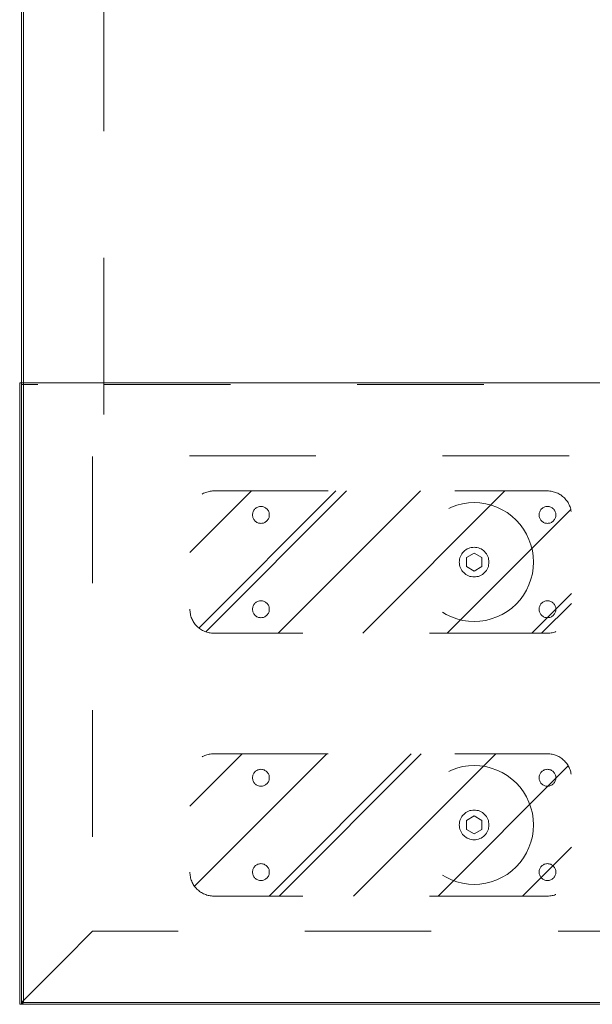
# Model space of a CAD drawing. Header units: inches. Extents: x -456 to -299, y -255 to -14.
# Tile 2 of 45: x -389.48 to -383.45, y -89.8 to -79.44. Entities that reach past the tile are written whole.
import ezdxf

# ---------------------------------------------------------------- set-up
doc = ezdxf.new("R2010")
doc.units = ezdxf.units.IN
doc.header["$LTSCALE"] = 32
doc.header["$MEASUREMENT"] = 0
doc.linetypes.add('Dash Style-1', pattern=[0.083328, 0.041656, -0.041672])
for name, color, linetype, lineweight in [('DashLine', 7, 'Dash Style-1', 13), ('DashLineFill', 7, 'Dash Style-1', 13), ('Drawing', 7, 'Continuous', 18), ('None', 7, 'Continuous', 18), ('SolidLine', 7, 'Continuous', 15)]:
    doc.layers.add(name, color=color, linetype=linetype, lineweight=lineweight)

# ---------------------------------------------------------------- blocks, each defined once
blk = doc.blocks.new('Group-36')
at = {"layer": 'SolidLine'}
for p, q in [((-14.98, -69.232), (-15, -69.252)), ((-15, -69.252), (15, -69.252)), ((14.98, -69.232), (-14.98, -69.232))]:
    blk.add_line(p, q, dxfattribs=at)
blk = doc.blocks.new('Group-37')
at = {"layer": 'None'}
blk.add_blockref('Group-36', (0, 0), dxfattribs=at)
blk = doc.blocks.new('Group-39')
at = {"layer": 'SolidLine', "flags": 128}
for points in [[(-15, 2.756), (15, 2.756), (15, -69.252), (-15, -69.252)], [(-14.98, 2.756), (14.98, 2.756), (14.98, -69.232), (-14.98, -69.232)]]:
    blk.add_lwpolyline(points, close=True, dxfattribs=at)
at = {"layer": 'None'}
blk.add_blockref('Group-37', (0, 0), dxfattribs=at)
blk = doc.blocks.new('Group-68')
at = {"layer": 'None'}
blk.add_blockref('Group-39', (0, 0), dxfattribs=at)
blk = doc.blocks.new('SL Floating Runoff Desk (2D)')
at = {"layer": 'None'}
blk.add_blockref('Group-68', (0, 0), dxfattribs=at)
at = {"layer": 'Drawing', "color": 0, "flags": 1}
for tag in ['Tag', 'Catalog', 'FinishGroup', 'Discount', 'Option1', 'Option2', 'Option3', 'Option4', 'Option5', 'Option6', 'Option7', 'Option8', 'Option9', 'Option10', 'Option11', 'Option12', 'Custom', 'Item1', 'Item2', 'Item3', 'Item4', 'Item5', 'Item6', 'Item7', 'Item8', 'Item9', 'Item10', 'Item11', 'Item12', 'Item13', 'Item14', 'Item15', 'Item16', 'Item17', 'Item18', 'Item19', 'Item20', 'Item21', 'Item22', 'Item23', 'Item24', 'Item25']:
    blk.add_attdef(tag, (-30, -74.819), '', height=0.00709, dxfattribs=at)
blk = doc.blocks.new('1BP8DW-Leveler (2D)')
at = {"layer": 'DashLine', "flags": 128}
for points in [[(0.625, 0), (0.622, -0.061), (0.613, -0.122), (0.598, -0.181), (0.577, -0.239), (0.551, -0.295), (0.52, -0.347), (0.483, -0.396), (0.442, -0.442), (0.396, -0.483), (0.347, -0.52), (0.295, -0.551), (0.239, -0.577), (0.181, -0.598), (0.122, -0.613), (0.061, -0.622), (0, -0.625), (-0.061, -0.622), (-0.122, -0.613), (-0.181, -0.598), (-0.239, -0.577), (-0.295, -0.551), (-0.347, -0.52), (-0.396, -0.483), (-0.442, -0.442), (-0.483, -0.396), (-0.52, -0.347), (-0.551, -0.295), (-0.577, -0.239), (-0.598, -0.181), (-0.613, -0.122), (-0.622, -0.061), (-0.625, 0), (-0.622, 0.061), (-0.613, 0.122), (-0.598, 0.181), (-0.577, 0.239), (-0.551, 0.295), (-0.52, 0.347), (-0.483, 0.396), (-0.442, 0.442), (-0.396, 0.483), (-0.347, 0.52), (-0.295, 0.551), (-0.239, 0.577), (-0.181, 0.598), (-0.122, 0.613), (-0.061, 0.622), (0, 0.625), (0.061, 0.622), (0.122, 0.613), (0.181, 0.598), (0.239, 0.577), (0.295, 0.551), (0.347, 0.52), (0.396, 0.483), (0.442, 0.442), (0.483, 0.396), (0.52, 0.347), (0.551, 0.295), (0.577, 0.239), (0.598, 0.181), (0.613, 0.122), (0.622, 0.061)], [(0, 0.156), (0.015, 0.155), (0.03, 0.153), (0.045, 0.15), (0.06, 0.144), (0.074, 0.138), (0.087, 0.13), (0.099, 0.121), (0.11, 0.11), (0.121, 0.099), (0.13, 0.087), (0.138, 0.074), (0.144, 0.06), (0.15, 0.045), (0.153, 0.03), (0.155, 0.015), (0.156, 0), (0.155, -0.015), (0.153, -0.03), (0.15, -0.045), (0.144, -0.06), (0.138, -0.074), (0.13, -0.087), (0.121, -0.099), (0.11, -0.11), (0.099, -0.121), (0.087, -0.13), (0.074, -0.138), (0.06, -0.144), (0.045, -0.15), (0.03, -0.153), (0.015, -0.155), (0, -0.156), (-0.015, -0.155), (-0.03, -0.153), (-0.045, -0.15), (-0.06, -0.144), (-0.074, -0.138), (-0.087, -0.13), (-0.099, -0.121), (-0.11, -0.11), (-0.121, -0.099), (-0.13, -0.087), (-0.138, -0.074), (-0.144, -0.06), (-0.15, -0.045), (-0.153, -0.03), (-0.155, -0.015), (-0.156, 0), (-0.155, 0.015), (-0.153, 0.03), (-0.15, 0.045), (-0.144, 0.06), (-0.138, 0.074), (-0.13, 0.087), (-0.121, 0.099), (-0.11, 0.11), (-0.099, 0.121), (-0.087, 0.13), (-0.074, 0.138), (-0.06, 0.144), (-0.045, 0.15), (-0.03, 0.153), (-0.015, 0.155)], [(0, 0.094), (-0.081, 0.047), (-0.081, -0.047), (0, -0.094), (0.081, -0.047), (0.081, 0.047)]]:
    blk.add_lwpolyline(points, close=True, dxfattribs=at)
blk = doc.blocks.new('Slate-LSVS-Leveler (2D)')
at = {"layer": 'DashLineFill', "linetype": 'Continuous', "lineweight": 13}
h = blk.add_hatch(dxfattribs=at)
h.set_pattern_fill('Steel', color=253, style=0, pattern_type=2)
h.set_pattern_definition([(45, (0, 0), (-1.613, 1.9357), []), (45, (-1.0608, 1.0608), (-0.47235, 0.41676), [])])
edge = h.paths.add_edge_path()
edge.add_arc((-2.74, -0.496), 0.252, 180, 270)
edge.add_line((-2.74, -0.748), (0.772, -0.748))
edge.add_arc((0.772, -0.496), 0.252, 270, 360)
edge.add_line((1.024, -0.496), (1.024, 0.496))
edge.add_arc((0.772, 0.496), 0.252, 0, 90)
edge.add_line((0.772, 0.748), (-2.74, 0.748))
edge.add_arc((-2.74, 0.496), 0.252, 90, 180)
edge.add_line((-2.992, 0.496), (-2.992, -0.496))
at = {"layer": 'DashLineFill', "flags": 128}
blk.add_lwpolyline([(-2.992, -0.496, 0.414214), (-2.74, -0.748), (0.772, -0.748, 0.414214), (1.024, -0.496), (1.024, 0.496, 0.414214), (0.772, 0.748), (-2.74, 0.748, 0.414214), (-2.992, 0.496)], format="xyb", close=True, dxfattribs=at)
at = {"layer": 'SolidLine', "flags": 128}
for points in [[(-2.244, 0.585), (-2.235, 0.584), (-2.227, 0.583), (-2.218, 0.581), (-2.21, 0.578), (-2.202, 0.574), (-2.195, 0.57), (-2.188, 0.565), (-2.181, 0.559), (-2.176, 0.552), (-2.17, 0.545), (-2.166, 0.538), (-2.162, 0.53), (-2.159, 0.522), (-2.157, 0.513), (-2.156, 0.505), (-2.156, 0.496), (-2.156, 0.487), (-2.157, 0.479), (-2.159, 0.47), (-2.162, 0.462), (-2.166, 0.454), (-2.17, 0.447), (-2.176, 0.44), (-2.181, 0.433), (-2.188, 0.428), (-2.195, 0.422), (-2.202, 0.418), (-2.21, 0.414), (-2.218, 0.411), (-2.227, 0.409), (-2.235, 0.408), (-2.244, 0.407), (-2.253, 0.408), (-2.261, 0.409), (-2.27, 0.411), (-2.278, 0.414), (-2.286, 0.418), (-2.293, 0.422), (-2.3, 0.428), (-2.307, 0.433), (-2.313, 0.44), (-2.318, 0.447), (-2.322, 0.454), (-2.326, 0.462), (-2.329, 0.47), (-2.331, 0.479), (-2.332, 0.487), (-2.333, 0.496), (-2.332, 0.505), (-2.331, 0.513), (-2.329, 0.522), (-2.326, 0.53), (-2.322, 0.538), (-2.318, 0.545), (-2.313, 0.552), (-2.307, 0.559), (-2.3, 0.565), (-2.293, 0.57), (-2.286, 0.574), (-2.278, 0.578), (-2.27, 0.581), (-2.261, 0.583), (-2.253, 0.584)], [(0.772, 0.585), (0.78, 0.584), (0.789, 0.583), (0.797, 0.581), (0.806, 0.578), (0.813, 0.574), (0.821, 0.57), (0.828, 0.565), (0.834, 0.559), (0.84, 0.552), (0.845, 0.545), (0.85, 0.538), (0.853, 0.53), (0.856, 0.522), (0.859, 0.513), (0.86, 0.505), (0.86, 0.496), (0.86, 0.487), (0.859, 0.479), (0.856, 0.47), (0.853, 0.462), (0.85, 0.454), (0.845, 0.447), (0.84, 0.44), (0.834, 0.433), (0.828, 0.428), (0.821, 0.422), (0.813, 0.418), (0.806, 0.414), (0.797, 0.411), (0.789, 0.409), (0.78, 0.408), (0.772, 0.407), (0.763, 0.408), (0.754, 0.409), (0.746, 0.411), (0.738, 0.414), (0.73, 0.418), (0.722, 0.422), (0.715, 0.428), (0.709, 0.433), (0.703, 0.44), (0.698, 0.447), (0.694, 0.454), (0.69, 0.462), (0.687, 0.47), (0.685, 0.479), (0.683, 0.487), (0.683, 0.496), (0.683, 0.505), (0.685, 0.513), (0.687, 0.522), (0.69, 0.53), (0.694, 0.538), (0.698, 0.545), (0.703, 0.552), (0.709, 0.559), (0.715, 0.565), (0.722, 0.57), (0.73, 0.574), (0.738, 0.578), (0.746, 0.581), (0.754, 0.583), (0.763, 0.584)], [(-2.244, -0.407), (-2.235, -0.408), (-2.227, -0.409), (-2.218, -0.411), (-2.21, -0.414), (-2.202, -0.418), (-2.195, -0.422), (-2.188, -0.428), (-2.181, -0.433), (-2.176, -0.44), (-2.17, -0.447), (-2.166, -0.454), (-2.162, -0.462), (-2.159, -0.47), (-2.157, -0.479), (-2.156, -0.487), (-2.156, -0.496), (-2.156, -0.505), (-2.157, -0.513), (-2.159, -0.522), (-2.162, -0.53), (-2.166, -0.538), (-2.17, -0.545), (-2.176, -0.552), (-2.181, -0.559), (-2.188, -0.565), (-2.195, -0.57), (-2.202, -0.574), (-2.21, -0.578), (-2.218, -0.581), (-2.227, -0.583), (-2.235, -0.584), (-2.244, -0.585), (-2.253, -0.584), (-2.261, -0.583), (-2.27, -0.581), (-2.278, -0.578), (-2.286, -0.574), (-2.293, -0.57), (-2.3, -0.565), (-2.307, -0.559), (-2.313, -0.552), (-2.318, -0.545), (-2.322, -0.538), (-2.326, -0.53), (-2.329, -0.522), (-2.331, -0.513), (-2.332, -0.505), (-2.333, -0.496), (-2.332, -0.487), (-2.331, -0.479), (-2.329, -0.47), (-2.326, -0.462), (-2.322, -0.454), (-2.318, -0.447), (-2.313, -0.44), (-2.307, -0.433), (-2.3, -0.428), (-2.293, -0.422), (-2.286, -0.418), (-2.278, -0.414), (-2.27, -0.411), (-2.261, -0.409), (-2.253, -0.408)], [(0.772, -0.407), (0.78, -0.408), (0.789, -0.409), (0.797, -0.411), (0.806, -0.414), (0.813, -0.418), (0.821, -0.422), (0.828, -0.428), (0.834, -0.433), (0.84, -0.44), (0.845, -0.447), (0.85, -0.454), (0.853, -0.462), (0.856, -0.47), (0.859, -0.479), (0.86, -0.487), (0.86, -0.496), (0.86, -0.505), (0.859, -0.513), (0.856, -0.522), (0.853, -0.53), (0.85, -0.538), (0.845, -0.545), (0.84, -0.552), (0.834, -0.559), (0.828, -0.565), (0.821, -0.57), (0.813, -0.574), (0.806, -0.578), (0.797, -0.581), (0.789, -0.583), (0.78, -0.584), (0.772, -0.585), (0.763, -0.584), (0.754, -0.583), (0.746, -0.581), (0.738, -0.578), (0.73, -0.574), (0.722, -0.57), (0.715, -0.565), (0.709, -0.559), (0.703, -0.552), (0.698, -0.545), (0.694, -0.538), (0.69, -0.53), (0.687, -0.522), (0.685, -0.513), (0.683, -0.505), (0.683, -0.496), (0.683, -0.487), (0.685, -0.479), (0.687, -0.47), (0.69, -0.462), (0.694, -0.454), (0.698, -0.447), (0.703, -0.44), (0.709, -0.433), (0.715, -0.428), (0.722, -0.422), (0.73, -0.418), (0.738, -0.414), (0.746, -0.411), (0.754, -0.409), (0.763, -0.408)]]:
    blk.add_lwpolyline(points, close=True, dxfattribs=at)
at = {"layer": 'DashLine', "color": 7}
blk.add_blockref('1BP8DW-Leveler (2D)', (0, 0), dxfattribs=at)
blk = doc.blocks.new('Group-71')
at = {"layer": 'DashLine'}
blk.add_line((-14.134, 3.248), (-14.134, 17.323), dxfattribs=at)
at = {"layer": 'DashLine', "flags": 128}
for points in [[(-15, -3.248), (-15, 3.248), (-14.252, 3.248), (-14.252, -2.5), (-15, -3.248)], [(-14.134, 3.248), (-0.059, 3.248), (-0.059, 2.5), (-14.134, 2.5)], [(-15, -3.248), (15, -3.248), (14.252, -2.5), (-14.252, -2.5), (-15, -3.248)]]:
    blk.add_lwpolyline(points, close=True, dxfattribs=at)
at = {"layer": 'DashLine'}
blk.add_arc((-14.134, 3.248), 14.075, 0, 90, dxfattribs=at)
at = {"layer": 'SolidLine', "flags": 128}
blk.add_lwpolyline([(-15.02, 3.268), (15.02, 3.268), (15.02, -3.268), (-15.02, -3.268)], close=True, dxfattribs=at)
at = {"layer": 'None', "color": 7}
for p in [(-10.236, 1.382), (-10.236, -1.382)]:
    blk.add_blockref('Slate-LSVS-Leveler (2D)', p, dxfattribs=at)
blk = doc.blocks.new('Group-72')
at = {"layer": 'None'}
blk.add_blockref('Group-71', (0, 0), dxfattribs=at)
blk = doc.blocks.new('SL End Leg Box (2D)')
at = {"layer": 'None'}
blk.add_blockref('Group-72', (0, 0), dxfattribs=at)
at = {"layer": 'Drawing', "color": 0, "flags": 1}
for tag in ['Catalog', 'Custom', 'FinishGroup', 'Discount', 'Item2', 'Item3', 'Item6', 'Item9', 'Item10', 'Item12', 'Item13', 'Item16', 'Item19', 'Item20', 'Item21', 'Item22', 'Item23', 'Item24', 'Item25', 'Option1', 'Option2', 'Option3', 'Option4', 'Option5', 'Option6', 'Option7', 'Option8', 'Option9', 'Option10', 'Option11', 'Option12', 'Tag', 'Item1', 'Item4', 'Item5', 'Item7', 'Item8', 'Item11', 'Item14', 'Item15', 'Item17', 'Item18']:
    blk.add_attdef(tag, (-30.02, -74.819), '', height=0.00709, dxfattribs=at)

msp = doc.modelspace()

# ---------------------------------------------------------------- block references
at = {"layer": 'Drawing'}
msp.add_blockref('SL Floating Runoff Desk (2D)', (-374.459, -20.544), dxfattribs=at)

# ---------------------------------------------------------------- next in the draw order: block references
msp.add_blockref('SL End Leg Box (2D)', (-374.459, -86.528), dxfattribs=at)

doc.saveas('drawing.dxf')
